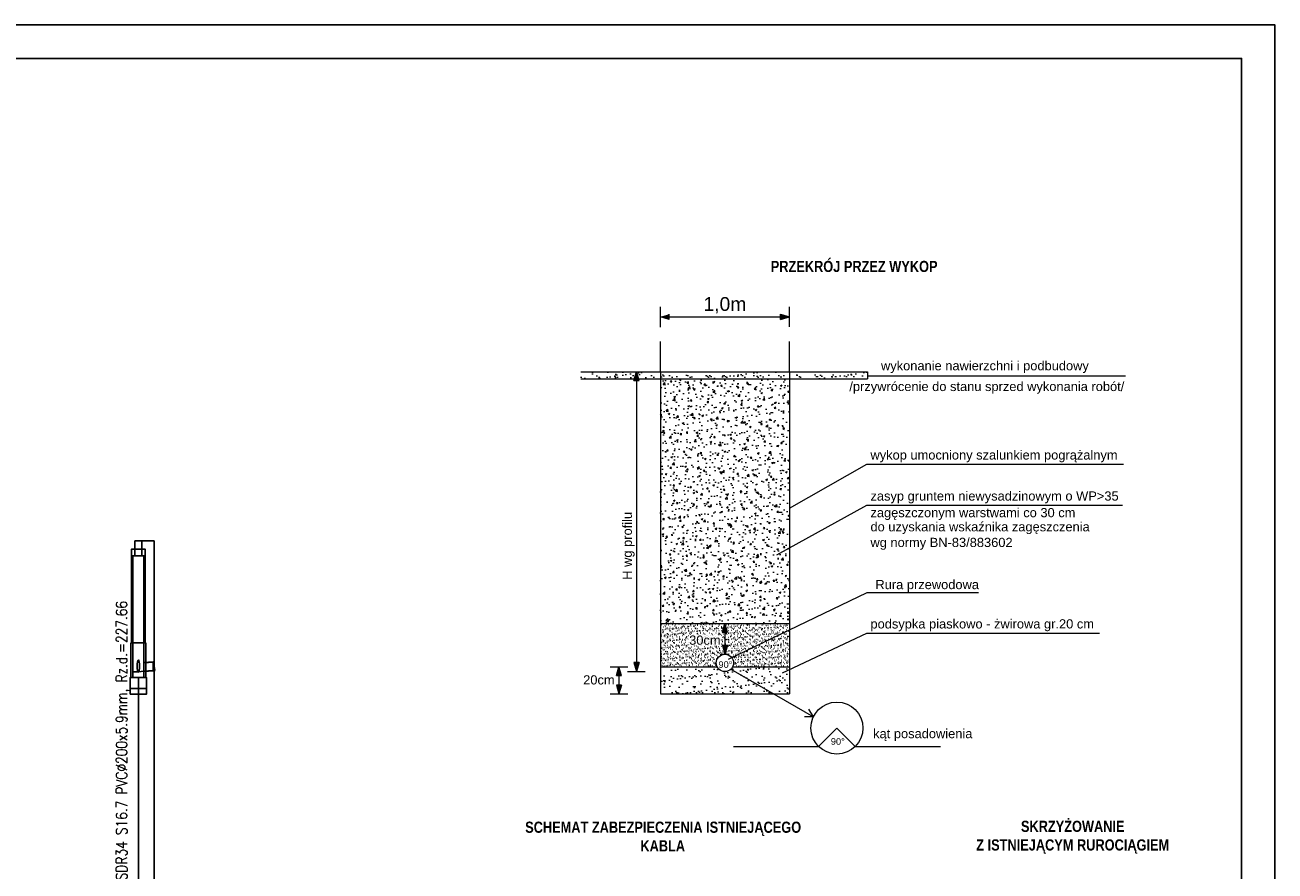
# Model space of a CAD drawing. Header units: metres. Extents: x -25 to 2175, y -3394 to -342.
# Tile 16 of 52: x 1051 to 1275, y -2732 to -2580. Entities that reach past the tile are written whole.
import ezdxf

# ---------------------------------------------------------------- set-up
doc = ezdxf.new("R2010")
doc.units = ezdxf.units.M
doc.header["$LTSCALE"] = 0.2
doc.layers.get('0').update_dxf_attribs({"color": 8, "linetype": 'CONTINUOUS'})
for name, color, linetype in [('CIENKA', 1, 'CONTINUOUS'), ('GRUBA', 1, 'CONTINUOUS'), ('Linie_tabeli', 7, 'CONTINUOUS'), ('Pompownia_P8_Linie_tabeli', 7, 'CONTINUOUS'), ('Pompownia_P8_Odcinki', 7, 'CONTINUOUS'), ('Pompownia_P8_Opis_wl', 7, 'CONTINUOUS'), ('Pompownia_P8_Teren_istn', 3, 'CONTINUOUS'), ('Pompownia_P8_Wezly', 7, 'CONTINUOUS'), ('SZRAF', 9, 'CONTINUOUS'), ('warstwa_nr_0', 8, 'CONTINUOUS'), ('WYMIAR', 4, 'CONTINUOUS')]:
    doc.layers.add(name, color=color, linetype=linetype)
doc.styles.add('Arial', font='arial.ttf')
doc.styles.get("Standard").update_dxf_attribs({"font": 'simplex.shx'})

msp = doc.modelspace()

# ---------------------------------------------------------------- hatches: boundary and pattern name
at = {"lineweight": 18}
h = msp.add_hatch(dxfattribs=at)
h.set_pattern_fill('AR-CONC', color=0, scale=0.0165, style=0)
h.set_pattern_definition([(50, (1421.0297, -3444.6201), (3.006047, -0.262995), [0.314325, -3.457575]), (355, (1421.0297, -3444.62), (-0.581507, 3.152435), [0.25146, -2.76606]), (100.451, (1421.2802, -3444.642), (2.424551, 2.889425), [0.267135, -2.938485]), (46.1842, (1421.0297, -3443.782), (4.472804, -0.693698), [0.471487, -5.186362]), (96.6356, (1421.4024, -3443.8397), (3.91717, 4.082522), [0.400702, -4.407727]), (351.184, (1421.0297, -3443.782), (3.917176, 4.082514), [0.37719, -4.14909]), (21, (1421.4488, -3443.9915), (2.5016455, -1.687381), [0.314325, -3.457575]), (326, (1421.4488, -3443.9915), (1.019733, 3.039101), [0.25146, -2.76606]), (71.4514, (1421.6572, -3444.132), (3.521372, 1.351727), [0.267135, -2.938485]), (37.5, (1421.0297, -3444.6201), (0.050962, 1.3951581), [0, -2.732532, 0, -2.80797, 0, -2.7765375]), (7.5, (1421.0297, -3444.6201), (1.1025244, 1.6529795), [0, -1.600962, 0, -2.669667, 0, -1.0582275]), (327.5, (1420.0951, -3444.6201), (2.2372448, -0.0945243), [0, -1.04775, 0, -3.26898, 0, -4.337685]), (317.5, (1419.676, -3444.6201), (2.4441315, 0.419537), [0, -1.362075, 0, -2.170938, 0, -3.080385])])
h.paths.add_polyline_path([(1188.18, -2643.32), (1165.08, -2643.32), (1165.08, -2687.22), (1188.18, -2687.22)])
at = {"layer": 'CIENKA', "lineweight": 18}
for points in [[(1166.65, -2632.69), (1166.65, -2631.75), (1165.08, -2632.22)], [(1188.18, -2632.22), (1186.62, -2631.75), (1186.62, -2632.69)], [(1160.28, -2643.65), (1161.22, -2643.65), (1160.75, -2642.08)], [(1176.17, -2688.78), (1177.1, -2688.78), (1176.63, -2687.22)], [(1177.1, -2691.15), (1176.17, -2691.15), (1176.63, -2692.71)], [(1157.15, -2696.56), (1158.09, -2696.56), (1157.62, -2694.99)], [(1161.22, -2694.22), (1160.28, -2694.22), (1160.75, -2695.79)], [(1158.09, -2698.27), (1157.15, -2698.27), (1157.62, -2699.83)]]:
    msp.add_hatch(color=0, dxfattribs=at).paths.add_polyline_path(points)
h = msp.add_hatch(dxfattribs=at)
h.set_pattern_fill('AR-SAND', color=0, scale=0.04125, style=0)
h.set_pattern_definition([(37.5, (10031.1139, 12442.0367), (-0.06600129, 2.0188296), [0, -1.59258, 0, -1.781175, 0, -1.70259375]), (7.5, (10031.114, 12442.0367), (1.85428354, 2.95690354), [0, -0.859155, 0, -1.4354175, 0, -0.55006875]), (327.5, (10029.8251, 12442.0367), (3.26284353, 0.00592839), [0, -0.523875, 0, -1.88595, 0, -2.4622125]), (317.5, (10029.8251, 12442.0367), (3.14967037, 0.91958346), [0, -0.2619375, 0, -1.236345, 0, -1.4144625])])
h.paths.add_polyline_path([(1165.08, -2643.32), (1165.08, -2642.08), (1150.76, -2642.08), (1150.76, -2643.32)])
h.paths.add_polyline_path([(1188.18, -2643.32), (1188.18, -2642.08), (1165.08, -2642.08), (1165.08, -2643.32)])
h = msp.add_hatch(dxfattribs=at)
h.set_pattern_fill('AR-SAND', color=0, scale=0.04125, style=0)
h.set_pattern_definition([(37.5, (9988.6865, 12442.0367), (-0.06600129, 2.0188296), [0, -1.59258, 0, -1.781175, 0, -1.70259375]), (7.5, (9988.6865, 12442.0367), (1.85428354, 2.95690354), [0, -0.859155, 0, -1.4354175, 0, -0.55006875]), (327.5, (9987.3977, 12442.0367), (3.26284353, 0.00592839), [0, -0.523875, 0, -1.88595, 0, -2.4622125]), (317.5, (9987.3977, 12442.0367), (3.14967037, 0.91958346), [0, -0.2619375, 0, -1.236345, 0, -1.4144625])])
h.paths.add_polyline_path([(1188.18, -2642.08), (1188.18, -2643.32), (1202.18, -2643.32), (1202.18, -2642.08)])
at = {"layer": 'SZRAF', "lineweight": 18}
h = msp.add_hatch(dxfattribs=at)
h.set_pattern_fill('AR-SAND', color=0, scale=0.0165, style=0)
h.set_pattern_definition([(37.5, (1421.0297, -3444.6201), (-0.0264005, 0.80753184), [0, -0.637032, 0, -0.71247, 0, -0.6810375]), (7.5, (1421.0297, -3444.6201), (0.7417134, 1.1827614), [0, -0.343662, 0, -0.574167, 0, -0.2200275]), (327.5, (1420.5142, -3444.6201), (1.3051374, 0.00237135), [0, -0.20955, 0, -0.75438, 0, -0.984885]), (317.5, (1420.5142, -3444.6201), (1.2598681, 0.3678334), [0, -0.104775, 0, -0.494538, 0, -0.565785])])
h.paths.add_polyline_path([(1188.18, -2687.22), (1176.63, -2687.22), (1177.1, -2688.78), (1176.63, -2688.78), (1176.63, -2691.15), (1177.1, -2691.15), (1176.63, -2692.71, -0.414214), (1178.19, -2694.27, -0.12263), (1178.01, -2694.99), (1188.18, -2694.99)])
h.paths.add_polyline_path([(1176.63, -2688.78), (1176.17, -2688.78), (1176.63, -2687.22), (1175.06, -2687.22), (1165.08, -2687.22), (1165.08, -2694.99), (1175.26, -2694.99, -0.12263), (1175.08, -2694.27, -0.414214), (1176.63, -2692.71), (1176.17, -2691.15), (1176.63, -2691.15)])
h.paths.add_polyline_path([(1169.8, -2691.44), (1175.65, -2691.44), (1175.65, -2688.96), (1169.8, -2688.96)], flags=24)
h = msp.add_hatch(dxfattribs=at)
h.set_pattern_fill('AR-SAND', color=0, scale=0.04125, style=0)
h.set_pattern_definition([(37.5, (10035.8593, 12424.8573), (-0.06600129, 2.0188296), [0, -1.59258, 0, -1.781175, 0, -1.70259375]), (7.5, (10035.8593, 12424.8573), (1.85428354, 2.95690354), [0, -0.859155, 0, -1.4354175, 0, -0.55006875]), (327.5, (10034.5706, 12424.8573), (3.26284353, 0.00592839), [0, -0.523875, 0, -1.88595, 0, -2.4622125]), (317.5, (10034.5706, 12424.8573), (3.14967037, 0.91958346), [0, -0.2619375, 0, -1.236345, 0, -1.4144625])])
h.paths.add_polyline_path([(1178.01, -2694.99, -0.601276), (1175.26, -2694.99), (1165.08, -2694.99), (1165.08, -2699.83), (1188.18, -2699.83), (1188.18, -2694.99)])

# ---------------------------------------------------------------- linework, layer by layer
msp.add_line((-24.71, -2579.92), (1275.29, -2579.92))
at = {"lineweight": 18}
for p, q in [((1177.68, -2695.42), (1192.5, -2703.93)), ((1192.5, -2703.93), (1190.91, -2703.92)), ((1192.5, -2703.93), (1191.69, -2702.56)), ((1196.71, -2705.95), (1193.41, -2709.25)), ((1196.71, -2705.95), (1200, -2709.25))]:
    msp.add_line(p, q, dxfattribs=at)
at = {"layer": 'CIENKA', "color": 0, "lineweight": 18}
for p, q in [((1166.65, -2632.69), (1166.65, -2631.75)), ((1186.62, -2631.75), (1188.18, -2632.22)), ((1186.62, -2632.69), (1186.62, -2631.75)), ((1166.65, -2632.69), (1165.08, -2632.22)), ((1186.62, -2632.69), (1188.18, -2632.22)), ((1165.08, -2642.08), (1165.08, -2636.63)), ((1188.18, -2642.08), (1188.18, -2636.63)), ((1160.28, -2643.65), (1160.75, -2642.08)), ((1161.22, -2643.65), (1160.75, -2642.08)), ((1160.28, -2643.65), (1161.22, -2643.65)), ((1165.08, -2687.22), (1188.18, -2687.22)), ((1176.17, -2688.78), (1176.63, -2687.22)), ((1177.1, -2688.78), (1176.63, -2687.22)), ((1176.17, -2688.78), (1177.1, -2688.78)), ((1176.17, -2691.15), (1176.63, -2692.71)), ((1177.1, -2691.15), (1176.17, -2691.15)), ((1177.1, -2691.15), (1176.63, -2692.71)), ((1157.15, -2696.56), (1157.62, -2694.99)), ((1158.09, -2696.56), (1157.62, -2694.99)), ((1160.28, -2694.22), (1160.75, -2695.79)), ((1161.22, -2694.22), (1160.28, -2694.22)), ((1161.22, -2694.22), (1160.75, -2695.79)), ((1165.08, -2694.99), (1175.26, -2694.99)), ((1178.01, -2694.99), (1188.18, -2694.99)), ((1157.15, -2696.56), (1158.09, -2696.56)), ((1157.15, -2698.27), (1157.62, -2699.83)), ((1158.09, -2698.27), (1157.15, -2698.27)), ((1158.09, -2698.27), (1157.62, -2699.83)), ((1178.14, -2709.25), (1193.41, -2709.25)), ((1200, -2709.25), (1215.27, -2709.25))]:
    msp.add_line(p, q, dxfattribs=at)
for centre, radius in [((1176.63, -2694.27), 1.55), ((1196.71, -2705.95), 4.66)]:
    msp.add_circle(centre, radius, dxfattribs=at)
at = {"layer": 'GRUBA', "color": 0, "lineweight": 18}
for p, q in [((1165.08, -2642.08), (1165.08, -2699.83)), ((1188.18, -2642.08), (1188.18, -2699.83)), ((1165.08, -2699.83), (1188.18, -2699.83))]:
    msp.add_line(p, q, dxfattribs=at)
at = {"layer": 'Linie_tabeli'}
msp.add_lwpolyline([(0.29, -2871.92), (1269.29, -2871.92), (1269.29, -2585.92), (0.29, -2585.92)], close=True, dxfattribs=at)
at = {"layer": 'Pompownia_P8_Linie_tabeli'}
for points in [[(1074.23, -2772.4), (1074.23, -2672.4)], [(1071.41, -2772.4), (1071.41, -2696.88)]]:
    msp.add_lwpolyline(points, dxfattribs=at)
at = {"layer": 'Pompownia_P8_Odcinki'}
for points in [[(1072.41, -2694.27), (1074.08, -2694.14), (1074.08, -2694.1), (1072.41, -2694.22)], [(1072.41, -2695.78), (1074.08, -2695.65), (1074.08, -2695.7), (1072.41, -2695.82)]]:
    msp.add_lwpolyline(points, close=True, dxfattribs=at)
at = {"layer": 'Pompownia_P8_Opis_wl'}
for major_axis in [(0, -1.1), (0, -1)]:
    msp.add_ellipse((1071.41, -2694.85), major_axis=major_axis, ratio=0.2, dxfattribs=at)
at = {"layer": 'Pompownia_P8_Teren_istn'}
msp.add_lwpolyline([(1071.41, -2672.4), (1074.23, -2672.4)], dxfattribs=at)
at = {"layer": 'Pompownia_P8_Wezly'}
for p, q in [((1072.01, -2673.9), (1070.81, -2673.9)), ((1072.01, -2675.1), (1070.81, -2675.1)), ((1072.53, -2690.7), (1070.29, -2690.7)), ((1074.23, -2694.87), (1074.08, -2694.1)), ((1074.08, -2694.1), (1074.08, -2695.7)), ((1074.23, -2694.89), (1074.08, -2694.14)), ((1074.38, -2695.64), (1074.23, -2694.87)), ((1074.38, -2695.64), (1074.23, -2694.89)), ((1074.08, -2695.65), (1074.23, -2695.64)), ((1074.08, -2695.7), (1074.23, -2695.67)), ((1074.23, -2695.64), (1074.38, -2695.64)), ((1074.23, -2695.67), (1074.38, -2695.64)), ((1074.38, -2695.64), (1074.38, -2695.64))]:
    msp.add_line(p, q, dxfattribs=at)
for points in [[(1070.79, -2673.9), (1072.04, -2673.9), (1072.04, -2672.4), (1070.79, -2672.4)], [(1070.81, -2673.9), (1070.16, -2673.9), (1070.16, -2675.1), (1070.81, -2675.1)], [(1072.01, -2673.9), (1072.66, -2673.9), (1072.66, -2675.1), (1072.01, -2675.1)], [(1070.41, -2690.7), (1070.16, -2690.7), (1070.16, -2675.1), (1070.41, -2675.1)], [(1072.41, -2690.7), (1072.66, -2690.7), (1072.66, -2675.1), (1072.41, -2675.1)], [(1070.41, -2696.88), (1070.09, -2696.88), (1070.09, -2690.7), (1070.41, -2690.7)], [(1072.41, -2696.88), (1072.73, -2696.88), (1072.73, -2690.7), (1072.41, -2690.7)], [(1069.97, -2698.88), (1072.85, -2698.88), (1072.85, -2696.88), (1069.97, -2696.88)], [(1071.41, -2696.88), (1070.41, -2696.88), (1070.41, -2695.85), (1071.41, -2695.85), (1072.41, -2695.78), (1072.41, -2696.88)], [(1069.97, -2699.88), (1072.85, -2699.88), (1072.85, -2698.88), (1069.97, -2698.88)]]:
    msp.add_lwpolyline(points, close=True, dxfattribs=at)
at = {"layer": 'warstwa_nr_0'}
msp.add_lwpolyline([(-24.71, -2876.92), (1275.29, -2876.92), (1275.29, -2579.92), (-24.71, -2579.92)], close=True, dxfattribs=at)
at = {"layer": 'WYMIAR', "color": 0, "lineweight": 18}
for p, q in [((1165.08, -2634.06), (1165.08, -2630.47)), ((1188.18, -2634.02), (1188.18, -2630.43)), ((1165.08, -2632.22), (1188.18, -2632.22)), ((1150.76, -2642.08), (1188.18, -2642.08)), ((1150.76, -2643.32), (1188.18, -2643.32)), ((1160.75, -2642.08), (1160.75, -2695.79)), ((1188.18, -2642.08), (1202.18, -2642.08)), ((1188.18, -2643.32), (1202.18, -2643.32)), ((1202.18, -2642.08), (1202.18, -2643.32)), ((1202.18, -2642.82), (1248.49, -2642.82)), ((1188.18, -2666.56), (1202.05, -2658.66)), ((1202.05, -2658.66), (1248.13, -2658.66)), ((1185.94, -2674.91), (1202.05, -2666.02)), ((1202.05, -2666.02), (1247.92, -2666.02)), ((1202.05, -2681.71), (1177.2, -2693.64)), ((1222.08, -2681.71), (1202.05, -2681.71)), ((1175.06, -2687.22), (1178.2, -2687.22)), ((1176.63, -2687.22), (1176.63, -2692.71)), ((1186.95, -2696.08), (1202.05, -2688.93)), ((1202.05, -2688.93), (1243.81, -2688.93)), ((1175.78, -2692.71), (1177.41, -2692.71)), ((1156.05, -2694.99), (1159.19, -2694.99)), ((1157.62, -2694.99), (1157.62, -2699.83)), ((1159.18, -2695.79), (1162.32, -2695.79)), ((1156.05, -2699.83), (1159.19, -2699.83))]:
    msp.add_line(p, q, dxfattribs=at)

# ---------------------------------------------------------------- texts
at = {"lineweight": 18, "char_height": 2, "style": 'Arial'}
for s, insert, width, attachment_point in [('{\\fArial Narrow|b1|i0|c238|p34;PRZEKRÓJ PRZEZ WYKOP}', (1184.85, -2622.2), 31.5871, 1), ('{\\fArial Narrow|b1|i0|c238|p34;\\W1.93230; }{\\fArial Narrow|b1|i0|c238|p34;SCHEMAT ZABEZPIECZENIA ISTNIEJĄCEGO }\\P{\\fArial Narrow|b1|i0|c238|p34;\\W8.59057;    }{\\fArial Narrow|b1|i0|c238|p34;KABLA}', (1139.57, -2722.73), 51.9628, 1), ('{\\fArial Narrow|b1|i0|c238|p34;SKRZYŻ\\fArial Narrow|b1|i0|c0|p34;OWAN\\fArial Narrow|b1|i0|c238|p34;IE\\fArial Narrow|b1|i0|c0|p34; \\P\\fArial Narrow|b1|i0|c238|p34;Z\\fArial Narrow|b1|i0|c0|p34; \\fArial Narrow|b1|i0|c238|p34;IST\\fArial Narrow|b1|i0|c0|p34;N\\fArial Narrow|b1|i0|c238|p34;IEJĄ\\fArial Narrow|b1|i0|c0|p34;C\\fArial Narrow|b1|i0|c238|p34;YM\\fArial Narrow|b1|i0|c0|p34; \\fArial Narrow|b1|i0|c238|p34;RUR\\fArial Narrow|b1|i0|c0|p34;OC\\fArial Narrow|b1|i0|c238|p34;IĄGIEM}', (1239.01, -2725.53), 43.6438, 5)]:
    msp.add_mtext(s, dxfattribs=dict(at, insert=insert, width=width, attachment_point=attachment_point))
at = {"layer": 'Pompownia_P8_Opis_wl', "width": 0.8}
msp.add_text('Proj. włączenie do kanału Kanał IB SDR34 S16.7 PVC%%c200x5.9mm, Rz.d.=227.66', height=2, rotation=90, dxfattribs=at).set_placement((1069.41, -2771.4))
at = {"layer": 'WYMIAR', "color": 0, "lineweight": 18, "style": 'Arial'}
for s, height, p in [('1,0m', 2.475, (1172.78, -2631.17)), ('wykonanie nawierzchni i podbudowy ', 1.65, (1204.62, -2641.82)), ('/przywrócenie do stanu sprzed wykonania robót/', 1.65, (1198.94, -2645.54)), ('wykop umocniony szalunkiem pogrążalnym', 1.65, (1202.73, -2657.82)), ('zasyp gruntem niewysadzinowym o WP>35 ', 1.65, (1202.73, -2665.18)), ('zagęszczonym warstwami co 30 cm ', 1.65, (1202.73, -2668.16)), ('do uzyskania wskaźnika zagęszczenia', 1.65, (1202.73, -2670.69)), ('wg normy BN-83/883602', 1.65, (1202.73, -2673.5)), ('Rura przewodowa ', 1.65, (1203.62, -2681.05)), ('podsypka piaskowo - żwirowa gr.20 cm', 1.65, (1202.73, -2688.1)), ('30cm', 1.65, (1170.21, -2691.02)), ('90%%d', 1.188, (1175.46, -2695.17)), ('20cm', 1.65, (1151.2, -2698.14)), ('kąt posadowienia ', 1.65, (1203.21, -2707.77)), ('90%%d', 1.188, (1195.62, -2708.95))]:
    msp.add_text(s, height=height, dxfattribs=at).set_placement(p)
msp.add_text('H wg profilu', height=1.65, rotation=90, dxfattribs=at).set_placement((1159.93, -2679.37))

doc.saveas('drawing.dxf')
